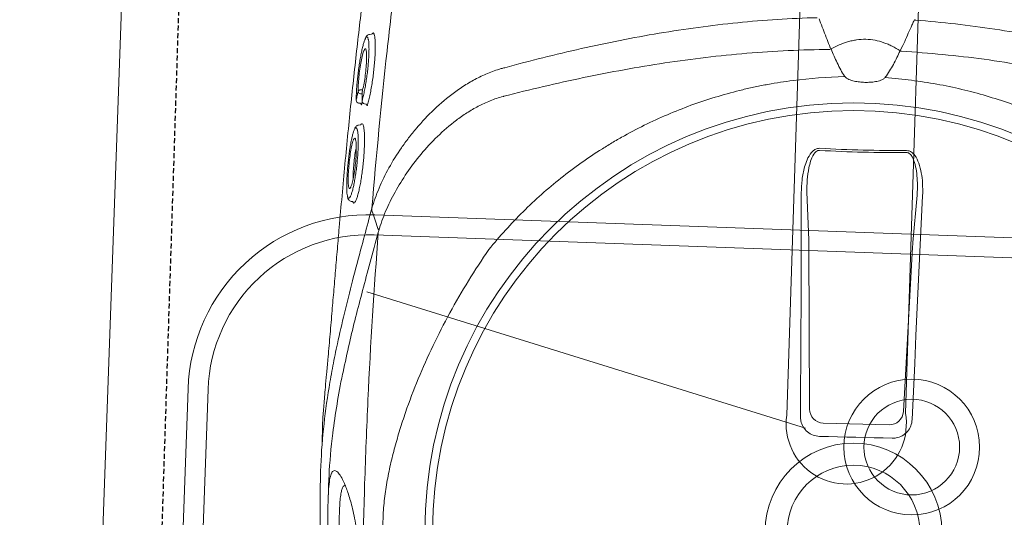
# Model space of a CAD drawing. Header units: millimetres. Extents: x 256680 to 410391, y -77299 to -22623.
# Tile 28 of 202: x 263967 to 264213, y -26383 to -26259. Entities that reach past the tile are written whole.
import ezdxf

# ---------------------------------------------------------------- set-up
doc = ezdxf.new("R2010")
doc.units = ezdxf.units.MM
doc.header["$LTSCALE"] = 2.5
doc.linetypes.add('11aa1PB-bd$0$11aa1PB-af$0$TRATTEGGIATA', pattern=[0.75, 0.5, -0.25])
for name, color, linetype, lineweight in [('CKD Equipments', 252, 'Continuous', 0), ('EQUIPMENT', 210, 'Continuous', 0), ('HATCH LIGHT', 250, 'Continuous', 0), ('K Equipment', 30, 'Continuous', 9)]:
    doc.layers.add(name, color=color, linetype=linetype, lineweight=lineweight)
doc.layers.add('FAINTEQUIP', color=253, linetype='Continuous')

# ---------------------------------------------------------------- blocks, each defined once
blk = doc.blocks.new('H-WASH')
at = {"layer": 'CKD Equipments', "color": 4}
for p, q in [((-20, 0), (-20, -40)), ((-2.566, -16.927), (-13.624, -13.925))]:
    blk.add_line(p, q, dxfattribs=at)
for points in [[(-13.5, -38), (13.5, -38, 0.414214), (18, -33.5), (18, -16.5, 0.414214), (13.5, -12), (-13.5, -12, 0.414214), (-18, -16.5), (-18, -33.5, 0.414214)], [(-13.5, -37.5), (13.5, -37.5, 0.414214), (17.5, -33.5), (17.5, -16.5, 0.414214), (13.5, -12.5), (-13.5, -12.5, 0.414214), (-17.5, -16.5), (-17.5, -33.5, 0.414214)]]:
    blk.add_lwpolyline(points, format="xyb", close=True, dxfattribs=at)
for radius in [1.693, 1.193]:
    blk.add_circle((0.1, -17.305), radius, dxfattribs=at)
blk = doc.blocks.new('G$C62143A14')
at = {"linetype": 'Continuous', "lineweight": 0}
for p, q in [((48.57, 345.63), (48.03, 345.57)), ((45.34, 329.13), (45.33, 329.04)), ((45.95, 328.38), (46.32, 328.34)), ((46.82, 328.73), (46.75, 328.33)), ((46.79, 328.96), (46.78, 328.89)), ((47.41, 328.22), (47.77, 328.17)), ((46.65, 322.92), (46.12, 322.87)), ((159.41, 298.28), (158.51, 310.14)), ((186.05, 310.43), (185.4, 298.56)), ((44.97, 303.8), (45.36, 303.77)), ((45.65, 303.41), (45.51, 303.55)), ((45.8, 303.47), (45.65, 303.41)), ((49.57, 299.48), (50.21, 302.26)), ((185.36, 297.41), (184.56, 256.36)), ((161.16, 256.1), (159.47, 297.14)), ((181.11, 252.93), (164.68, 252.75))]:
    blk.add_line(p, q, dxfattribs=at)
at = {"linetype": 'Continuous', "lineweight": 0, "flags": 128}
for points in [[(158.93, 254.16), (158.73, 261.15), (158.52, 268.13), (158.3, 275.11), (158.08, 282.09), (157.85, 289.07), (157.62, 296.03), (157.38, 303), (157.14, 309.95)], [(187.42, 310.28), (187.32, 303.32), (187.24, 296.35), (187.15, 289.38), (187.08, 282.4), (187.01, 275.42), (186.94, 268.44), (186.88, 261.45), (186.82, 254.46)], [(50.36, 301.27), (50.36, 301.27), (50.36, 301.27)], [(51.87, 297.29), (51.12, 299.29), (50.37, 301.26)], [(182.02, 249.63), (179.75, 249.61), (177.48, 249.59), (175.2, 249.56), (172.93, 249.54), (170.66, 249.51), (168.39, 249.49), (166.11, 249.46), (163.84, 249.43)]]:
    blk.add_lwpolyline(points, dxfattribs=at)
at = {"linetype": 'Continuous', "lineweight": 0}
for radius in [106.93, 105, 22.05, 16.56]:
    blk.add_circle((173.18, 226), radius, dxfattribs=at)
for centre, radius, start, end in [((177.96, 356.51), 6.29, 334.3284, 337.7748), ((157.41, 358.16), 13.42, 294.4256, 295.9261), ((157.61, 342.91), 6.49, 29.2266, 32.2639), ((186.11, 358.47), 13.42, 245.3063, 246.8069), ((46.34, 331.01), 0.662, 90.4906, 162.5797), ((46.36, 331.4), 0.685, 195.9711, 268.143), ((46.03, 329.07), 0.7, 182.9235, 263.468), ((47.48, 328.91), 0.7, 181.8037, 263.5226), ((168.31, 679.42), 358.79, 268.8832, 272.3492), ((168.31, 679.3), 358.14, 268.8832, 272.3493), ((164.68, 256.28), 3.53, 182.7979, 269.9804), ((181.03, 256.45), 3.53, 271.252, 358.4345)]:
    blk.add_arc(centre, radius, start, end, dxfattribs=at)
for centre, major_axis, start_param, end_param in [((159.19, 296.52), (0.09, -3.5), 1.744011, 2.093077), ((185.66, 296.81), (-0.02, -3.5), 4.190109, 4.539174)]:
    blk.add_ellipse(centre, major_axis=major_axis, ratio=0.086139, start_param=start_param, end_param=end_param, dxfattribs=at)
for points, knots in [([(48.93, 381.81), (48.6, 379.21), (47.9, 373.59), (47.04, 365.37), (46.3, 357.46), (45.69, 350.42), (45.11, 343.22), (44.57, 335.88), (44.05, 328.44), (43.55, 320.81), (43.08, 313.03), (42.64, 305.12), (42.26, 298.03), (41.95, 291.8), (41.68, 286.4), (41.42, 281.01), (41.15, 275.42), (40.92, 270.71), (40.72, 266.92), (40.56, 263.77), (40.38, 260.45), (40.21, 257.38), (40.08, 254.83), (39.98, 252.7), (39.9, 250.79), (39.84, 248.9), (39.83, 247.83), (39.91, 243.32)], [0, 0, 0, 0, 0.063316, 0.137046, 0.187379, 0.237747, 0.288072, 0.337874, 0.387718, 0.437523, 0.488782, 0.540075, 0.591317, 0.625909, 0.660493, 0.695746, 0.730982, 0.771161, 0.791716, 0.812265, 0.841912, 0.872106, 0.896195, 0.920292, 0.944907, 0.969526, 1, 1, 1, 1]), ([(50.21, 302.26), (50.81, 315.39), (51.6, 328.49), (53.06, 348.08), (53.59, 354.61), (54.76, 367.64), (55.39, 374.15), (56.07, 380.65)], [0, 0, 0, 0, 0.5, 0.5, 0.75, 0.75, 1, 1, 1, 1]), ([(180.5, 346.27), (181.01, 347.27), (181.28, 347.96), (181.56, 348.64), (181.83, 349.32), (182.11, 350.01), (182.38, 350.69), (182.66, 351.38), (182.94, 352.06), (183.21, 352.74), (183.35, 353.09), (183.49, 353.44), (183.64, 353.79)], [0, 0, 0, 0, 0.00319655, 0.00319655, 0.00319655, 0.00639307, 0.00639307, 0.00639307, 0.00958958, 0.00958958, 0.00958958, 0.01121538, 0.01121538, 0.01121538, 0.01121538]), ([(184.11, 354.02), (187.42, 353.89), (190.73, 353.7), (197.33, 353.19), (200.62, 352.87), (210.48, 351.74), (217.01, 350.75), (226.74, 348.97), (229.97, 348.33), (236.41, 346.95), (239.63, 346.22), (249.23, 343.92), (255.57, 342.23), (261.88, 340.42)], [0, 0, 0, 0, 0.125, 0.125, 0.25, 0.25, 0.5, 0.5, 0.625, 0.625, 0.75, 0.75, 1, 1, 1, 1]), ([(82.05, 338.49), (88.31, 340.43), (94.62, 342.26), (104.17, 344.77), (107.37, 345.57), (113.78, 347.08), (117, 347.79), (126.68, 349.77), (133.19, 350.9), (143.02, 352.25), (146.31, 352.64), (152.9, 353.29), (156.2, 353.56), (159.5, 353.76)], [0, 0, 0, 0, 0.25, 0.25, 0.375, 0.375, 0.5, 0.5, 0.75, 0.75, 0.875, 0.875, 1, 1, 1, 1]), ([(159.99, 353.53), (160.13, 353.19), (160.28, 352.84), (160.43, 352.5), (160.72, 351.82), (161.01, 351.14), (161.3, 350.47), (161.59, 349.79), (161.88, 349.11), (162.18, 348.43), (162.47, 347.76), (162.76, 347.08), (163.05, 346.4)], [0.0002616, 0.0002616, 0.0002616, 0.0002616, 0.00188464, 0.00188464, 0.00188464, 0.00508207, 0.00508207, 0.00508207, 0.00827951, 0.00827951, 0.00827951, 0.01147698, 0.01147698, 0.01147698, 0.01147698]), ([(180.5, 346.27), (179.86, 346.65), (179.19, 347.01), (178.15, 347.48), (177.8, 347.62), (177.09, 347.9), (176.73, 348.02), (174.91, 348.58), (173.41, 348.82), (171.09, 348.8), (170.32, 348.73), (169.18, 348.53), (168.8, 348.44), (168.06, 348.25), (167.7, 348.14), (165.9, 347.54), (164.56, 346.88), (163.28, 346.09)], [0, 0, 0, 0, 0.125, 0.125, 0.1875, 0.1875, 0.25, 0.25, 0.5, 0.5, 0.625, 0.625, 0.6875, 0.6875, 0.75, 0.75, 1, 1, 1, 1]), ([(47.01, 344.4), (46.98, 344.33), (46.88, 344.11), (46.69, 343.49), (46.46, 342.54), (46.24, 341.39), (46.03, 340.08), (45.84, 338.67), (45.67, 337.16), (45.53, 335.62), (45.42, 334.09), (45.34, 332.62), (45.3, 331.25), (45.3, 330.07), (45.32, 329.43), (45.34, 329.13)], [0, 0, 0, 0, 0.034967, 0.11668, 0.198521, 0.28284, 0.363401, 0.446271, 0.52675, 0.609595, 0.689692, 0.772207, 0.85087, 0.93183, 1, 1, 1, 1]), ([(46.79, 328.96), (46.87, 329.3), (47.03, 330), (47.26, 331.25), (47.48, 332.65), (47.66, 334.12), (47.82, 335.66), (47.94, 337.19), (48.02, 338.69), (48.07, 340.09), (48.07, 341.38), (48.03, 342.5), (47.95, 343.44), (47.87, 344.05), (47.8, 344.27), (47.79, 344.33)], [0, 0, 0, 0, 0.081121, 0.164592, 0.245691, 0.329206, 0.409093, 0.49132, 0.570813, 0.652715, 0.73066, 0.81084, 0.889237, 0.969944, 1, 1, 1, 1]), ([(48.03, 345.57), (47.98, 345.55), (47.79, 345.55), (47.54, 345.37), (47.32, 345.13), (47.17, 344.9), (47.09, 344.69), (47.01, 344.4)], [0, 0, 0, 0, 0.085263, 0.298133, 0.53129, 0.85157, 1, 1, 1, 1]), ([(47.79, 344.33), (47.76, 344.44), (47.68, 344.73), (47.54, 344.94), (47.34, 344.96), (47.17, 344.77), (47.05, 344.49), (47.01, 344.4)], [0, 0, 0, 0, 0.142974, 0.381895, 0.621008, 0.867279, 1, 1, 1, 1]), ([(49.13, 345.73), (49.16, 345.68), (49.25, 345.55), (49.38, 345.02), (49.51, 344.18), (49.59, 343.09), (49.63, 341.8), (49.62, 340.35), (49.57, 338.78), (49.47, 337.13), (49.34, 335.45), (49.17, 333.78), (48.96, 332.16), (48.73, 330.64), (48.47, 329.22), (48.28, 328.43), (48.19, 328.03)], [0, 0, 0, 0, 0.036944, 0.111064, 0.185167, 0.25898, 0.332797, 0.405887, 0.478972, 0.551758, 0.624553, 0.69822, 0.771885, 0.845998, 0.920119, 1, 1, 1, 1]), ([(48.57, 345.63), (48.57, 345.63), (48.63, 345.76), (48.69, 345.8), (48.74, 345.83)], [0, 0, 0, 0, 0.031421, 1, 1, 1, 1]), ([(48.74, 345.83), (48.76, 345.86), (48.87, 345.99), (49, 345.97), (49.09, 345.79), (49.13, 345.73)], [0, 0, 0, 0, 0.160118, 0.714475, 1, 1, 1, 1]), ([(162.9, 345.95), (156.01, 345.65), (149.15, 345.08), (138.9, 343.85), (135.48, 343.38), (128.69, 342.33), (125.3, 341.74), (115.17, 339.84), (108.47, 338.36), (98.51, 335.9), (95.2, 335.04), (88.61, 333.25), (85.33, 332.31), (82.06, 331.35)], [0, 0, 0, 0, 0.25, 0.25, 0.375, 0.375, 0.5, 0.5, 0.75, 0.75, 0.875, 0.875, 1, 1, 1, 1]), ([(163.28, 346.09), (163.79, 344.92), (164.33, 343.78), (165.22, 342.1), (165.53, 341.55), (166.18, 340.47), (166.53, 339.93), (166.9, 339.41)], [0, 0, 0, 0, 0.5, 0.5, 0.75, 0.75, 1, 1, 1, 1]), ([(177.03, 339.52), (177.39, 340.05), (177.72, 340.59), (178.35, 341.69), (178.65, 342.25), (179.5, 343.94), (180.02, 345.1), (180.5, 346.27)], [0, 0, 0, 0, 0.25, 0.25, 0.5, 0.5, 1, 1, 1, 1]), ([(262.02, 333.28), (258.73, 334.18), (255.43, 335.04), (248.8, 336.69), (245.48, 337.48), (235.46, 339.73), (228.74, 341.06), (218.57, 342.75), (215.17, 343.26), (208.35, 344.16), (204.93, 344.56), (194.65, 345.57), (187.78, 345.99), (180.88, 346.15)], [0, 0, 0, 0, 0.125, 0.125, 0.25, 0.25, 0.5, 0.5, 0.625, 0.625, 0.75, 0.75, 1, 1, 1, 1]), ([(45.71, 331.21), (45.69, 331.75), (45.67, 332.78), (45.76, 334.81), (45.94, 336.87), (46.19, 338.84), (46.49, 340.42), (46.71, 341.33), (46.82, 341.49), (46.83, 341.5)], [0, 0, 0, 0, 0.170858, 0.332147, 0.492014, 0.656195, 0.819988, 0.986588, 1, 1, 1, 1]), ([(47.35, 341.5), (47.4, 341.27), (47.51, 340.77), (47.56, 339.28), (47.52, 337.42), (47.37, 335.36), (47.13, 333.35), (46.9, 331.99), (46.76, 331.38), (46.73, 331.23)], [0, 0, 0, 0, 0.140566, 0.301933, 0.463305, 0.622013, 0.785773, 0.94855, 1, 1, 1, 1]), ([(46.83, 341.5), (46.92, 341.67), (47.11, 342.02), (47.29, 341.92), (47.35, 341.55), (47.35, 341.5)], [0, 0, 0, 0, 0.4462454, 0.9349282, 1, 1, 1, 1]), ([(79.75, 293.03), (82.31, 296.45), (85.04, 299.7), (90.82, 305.84), (93.86, 308.74), (100.26, 314.21), (103.61, 316.77), (108.01, 319.76), (108.9, 320.35), (110.69, 321.5), (111.6, 322.06), (114.34, 323.72), (116.19, 324.76), (121.81, 327.74), (125.65, 329.52), (133.49, 332.64), (137.5, 334), (142.63, 335.43), (143.66, 335.7), (145.73, 336.21), (146.78, 336.46), (149.91, 337.15), (152, 337.55), (158.29, 338.58), (162.49, 339.04), (166.97, 339.32)], [0, 0, 0, 0, 0.125, 0.125, 0.25, 0.25, 0.375, 0.375, 0.40625, 0.40625, 0.4375, 0.4375, 0.5, 0.5, 0.625, 0.625, 0.75, 0.75, 0.78125, 0.78125, 0.8125, 0.8125, 0.875, 0.875, 1, 1, 1, 1]), ([(166.9, 339.41), (166.97, 339.32), (167.04, 339.24), (167.21, 339.09), (167.3, 339.02), (167.59, 338.84), (167.79, 338.74), (168.21, 338.57), (168.43, 338.5), (168.86, 338.38), (169.08, 338.33), (169.74, 338.21), (170.18, 338.15), (171.08, 338.08), (171.53, 338.07), (172.43, 338.08), (172.88, 338.1), (173.77, 338.19), (174.21, 338.25), (174.86, 338.39), (175.08, 338.45), (175.51, 338.58), (175.72, 338.65), (176.14, 338.83), (176.35, 338.93), (176.63, 339.12), (176.72, 339.19), (176.89, 339.34), (176.96, 339.43), (177.03, 339.52)], [0, 0, 0, 0, 0.03125, 0.03125, 0.0625, 0.0625, 0.125, 0.125, 0.1875, 0.1875, 0.25, 0.25, 0.375, 0.375, 0.5, 0.5, 0.625, 0.625, 0.75, 0.75, 0.8125, 0.8125, 0.875, 0.875, 0.9375, 0.9375, 0.96875, 0.96875, 1, 1, 1, 1]), ([(176.96, 339.43), (179.33, 339.32), (181.45, 339.19), (184.64, 338.91), (185.7, 338.8), (187.83, 338.55), (188.88, 338.42), (194.15, 337.67), (198.29, 336.84), (206.46, 334.76), (210.49, 333.5), (216.42, 331.29), (218.39, 330.49), (221.31, 329.22), (222.28, 328.78), (224.21, 327.87), (225.17, 327.41), (229.93, 325.02), (233.59, 322.91), (240.66, 318.33), (244.06, 315.86), (248.96, 311.86), (250.56, 310.48), (252.91, 308.34), (253.69, 307.62), (255.22, 306.14), (255.98, 305.39), (259.71, 301.59), (262.53, 298.39), (265.16, 295.03)], [0, 0, 0, 0, 0.0625, 0.0625, 0.09375, 0.09375, 0.125, 0.125, 0.25, 0.25, 0.375, 0.375, 0.4375, 0.4375, 0.46875, 0.46875, 0.5, 0.5, 0.625, 0.625, 0.75, 0.75, 0.8125, 0.8125, 0.84375, 0.84375, 0.875, 0.875, 1, 1, 1, 1]), ([(50.2, 302.21), (50.41, 303.06), (50.64, 303.91), (51.18, 305.63), (51.48, 306.49), (52.46, 309.06), (53.22, 310.78), (54.96, 314.19), (55.94, 315.9), (57.56, 318.43), (58.13, 319.28), (59.03, 320.54), (59.34, 320.96), (59.96, 321.8), (60.29, 322.21), (61.93, 324.29), (63.33, 325.9), (66.37, 329.01), (68, 330.49), (70.64, 332.59), (71.56, 333.27), (73.48, 334.56), (74.47, 335.17), (76.51, 336.3), (77.56, 336.82), (79.2, 337.51), (79.75, 337.73), (80.6, 338.03), (80.88, 338.13), (81.46, 338.31), (81.75, 338.4), (82.04, 338.48)], [0, 0, 0, 0, 0.0625, 0.0625, 0.125, 0.125, 0.25, 0.25, 0.375, 0.375, 0.4375, 0.4375, 0.46875, 0.46875, 0.5, 0.5, 0.625, 0.625, 0.75, 0.75, 0.8125, 0.8125, 0.875, 0.875, 0.9375, 0.9375, 0.96875, 0.96875, 0.984375, 0.984375, 1, 1, 1, 1]), ([(46.33, 331.68), (46.41, 331.68), (46.49, 331.68), (46.57, 331.68), (46.69, 331.69), (46.81, 331.69), (46.83, 331.69)], [0.0007933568, 0.0007933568, 0.0007933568, 0.0007933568, 0.0011395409, 0.0011395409, 0.0011395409, 0.0016472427, 0.0016472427, 0.0016472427, 0.0016472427]), ([(45.34, 329.13), (45.4, 329.49), (45.46, 329.84), (45.52, 330.2), (45.58, 330.54), (45.64, 330.87), (45.71, 331.21)], [0, 0, 0, 0, 0.002000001, 0.002000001, 0.002000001, 0.003901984, 0.003901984, 0.003901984, 0.003901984]), ([(46.74, 330.72), (46.69, 330.72), (46.56, 330.72), (46.42, 330.72), (46.34, 330.72)], [0, 0, 0, 0, 0.397181, 1, 1, 1, 1]), ([(46.73, 331.23), (46.74, 330.87), (46.75, 330.51), (46.76, 330.15), (46.77, 329.75), (46.78, 329.36), (46.79, 328.96)], [0, 0, 0, 0, 0.002000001, 0.002000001, 0.002000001, 0.004171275, 0.004171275, 0.004171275, 0.004171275]), ([(81.91, 331.3), (81.36, 331.14), (80.83, 330.96), (79.77, 330.57), (79.26, 330.35), (77.73, 329.68), (76.75, 329.18), (75.33, 328.37), (74.86, 328.09), (73.94, 327.5), (73.48, 327.2), (72.15, 326.27), (71.29, 325.63), (68.84, 323.63), (67.32, 322.21), (64.5, 319.27), (63.18, 317.74), (60.74, 314.58), (59.62, 312.99), (57.58, 309.77), (56.66, 308.15), (55.43, 305.71), (55.04, 304.9), (54.31, 303.27), (53.97, 302.45), (53.04, 300), (52.53, 298.38), (52.13, 296.78)], [0, 0, 0, 0, 0.03125, 0.03125, 0.0625, 0.0625, 0.125, 0.125, 0.15625, 0.15625, 0.1875, 0.1875, 0.25, 0.25, 0.375, 0.375, 0.5, 0.5, 0.625, 0.625, 0.75, 0.75, 0.8125, 0.8125, 0.875, 0.875, 1, 1, 1, 1]), ([(46.32, 328.34), (46.36, 328.33), (46.44, 328.31), (46.52, 328.25), (46.56, 328.19), (46.57, 328.18), (46.57, 328.17), (46.57, 328.17), (46.57, 328.16)], [0, 0, 0, 0, 0.254985, 0.463826, 0.637296, 0.783337, 0.926867, 1, 1, 1, 1]), ([(46.75, 328.33), (46.73, 328.23), (46.71, 328.14), (46.67, 328.01), (46.66, 327.97), (46.63, 327.96), (46.62, 327.96), (46.61, 327.98), (46.6, 327.99), (46.59, 328.04), (46.58, 328.07), (46.58, 328.14), (46.58, 328.15), (46.57, 328.16)], [0, 0, 0, 0, 0.25, 0.25, 0.5, 0.5, 0.625, 0.625, 0.75, 0.75, 0.875, 0.875, 1, 1, 1, 1]), ([(47.77, 328.17), (47.78, 328.17), (47.82, 328.17), (47.9, 328.14), (47.97, 328.08), (48.01, 328.02), (48.01, 328), (48.01, 327.99), (48.01, 327.99)], [0, 0, 0, 0, 0.005493, 0.289143, 0.515025, 0.705708, 0.87243, 1, 1, 1, 1]), ([(48.19, 328.03), (48.18, 327.98), (48.15, 327.87), (48.1, 327.78), (48.05, 327.81), (48.02, 327.89), (48.01, 327.98), (48.01, 327.99)], [0, 0, 0, 0, 0.170931, 0.43557, 0.700344, 0.964272, 1, 1, 1, 1]), ([(46.12, 322.87), (46.08, 322.84), (45.89, 322.85), (45.64, 322.67), (45.42, 322.43), (45.27, 322.2), (45.19, 321.99), (45.11, 321.69)], [0, 0, 0, 0, 0.0760045, 0.2920195, 0.5221541, 0.8303026, 1, 1, 1, 1]), ([(45.89, 321.6), (45.87, 321.66), (45.81, 321.92), (45.67, 322.18), (45.47, 322.26), (45.28, 322.08), (45.16, 321.8), (45.11, 321.69)], [0, 0, 0, 0, 0.074975, 0.308763, 0.600633, 0.840221, 1, 1, 1, 1]), ([(47.15, 323.14), (47.22, 323.01), (47.36, 322.78), (47.52, 322.03), (47.64, 321.1), (47.73, 319.94), (47.78, 318.6), (47.78, 317.11), (47.75, 315.53), (47.67, 313.89), (47.55, 312.24), (47.4, 310.61), (47.22, 309.05), (47.01, 307.61), (46.77, 306.32), (46.53, 305.23), (46.28, 304.37), (46.03, 303.74), (45.88, 303.56), (45.8, 303.47)], [0, 0, 0, 0, 0.066966, 0.12566, 0.184351, 0.242449, 0.30055, 0.358196, 0.415842, 0.473121, 0.530398, 0.588231, 0.646066, 0.704525, 0.762985, 0.822038, 0.881088, 0.940546, 1, 1, 1, 1]), ([(46.65, 322.92), (46.66, 322.94), (46.72, 323.08), (46.78, 323.12), (46.83, 323.14)], [0, 0, 0, 0, 0.269637, 1, 1, 1, 1]), ([(46.83, 323.14), (46.86, 323.17), (46.97, 323.31), (47.07, 323.21), (47.15, 323.14)], [0, 0, 0, 0, 0.258674, 1, 1, 1, 1]), ([(45.11, 321.69), (45.09, 321.64), (45, 321.45), (44.84, 320.86), (44.63, 319.96), (44.44, 318.85), (44.25, 317.58), (44.09, 316.19), (43.95, 314.73), (43.84, 313.22), (43.76, 311.73), (43.71, 310.29), (43.69, 308.94), (43.71, 307.72), (43.77, 306.65), (43.85, 305.81), (43.93, 305.27), (43.99, 305.12), (44, 305.09)], [0, 0, 0, 0, 0.023226, 0.092931, 0.162639, 0.232676, 0.302714, 0.372201, 0.441684, 0.510683, 0.579678, 0.648044, 0.716408, 0.784299, 0.852186, 0.919822, 0.987451, 1, 1, 1, 1]), ([(44.77, 305.11), (44.81, 305.22), (44.93, 305.5), (45.13, 306.21), (45.35, 307.2), (45.55, 308.37), (45.74, 309.69), (45.91, 311.11), (46.04, 312.6), (46.14, 314.11), (46.21, 315.58), (46.24, 316.99), (46.22, 318.29), (46.18, 319.46), (46.1, 320.44), (46, 321.18), (45.92, 321.48), (45.89, 321.6)], [0, 0, 0, 0, 0.045419, 0.115839, 0.186799, 0.257754, 0.32863, 0.399501, 0.469663, 0.539816, 0.608957, 0.678085, 0.746838, 0.815591, 0.884388, 0.95319, 1, 1, 1, 1]), ([(45.03, 319.21), (45.08, 319.31), (45.23, 319.62), (45.41, 319.65), (45.5, 319.28), (45.51, 319.2)], [0, 0, 0, 0, 0.294516, 0.862877, 1, 1, 1, 1]), ([(157.14, 309.95), (157.13, 311.04), (157.12, 313.22), (157.56, 316.01), (158.26, 318.33), (159.01, 319.82), (159.93, 320.77), (160.64, 321.18), (161.14, 321.21), (161.33, 321.23)], [0, 0, 0, 0, 0.25332, 0.506196, 0.65059, 0.817687, 0.886369, 0.955719, 1, 1, 1, 1]), ([(161.31, 320.69), (161.18, 320.69), (160.86, 320.66), (160.54, 320.45), (160.2, 320.13), (159.65, 319.36), (159.16, 317.99), (158.7, 315.82), (158.44, 313.21), (158.49, 311.17), (158.51, 310.14)], [0, 0, 0, 0, 0.034894, 0.07906, 0.092988, 0.155615, 0.320186, 0.468315, 0.732642, 1, 1, 1, 1]), ([(182.99, 321.46), (183.22, 321.44), (183.67, 321.42), (184.43, 321.02), (185.38, 320.07), (186.27, 318.31), (186.94, 316.01), (187.36, 313.28), (187.4, 311.36), (187.42, 310.28)], [0, 0, 0, 0, 0.0522268, 0.1042313, 0.1923821, 0.3606157, 0.5543927, 0.7486822, 1, 1, 1, 1]), ([(186.05, 310.43), (186.05, 311.45), (186.05, 313.24), (185.78, 315.8), (185.34, 317.95), (184.73, 319.59), (184.06, 320.51), (183.55, 320.86), (183.22, 320.94), (183.06, 320.93), (183.01, 320.93)], [0, 0, 0, 0, 0.265211, 0.46586, 0.668447, 0.834858, 0.915193, 0.958561, 0.988769, 1, 1, 1, 1]), ([(44.19, 307.56), (44.18, 307.58), (44.1, 307.78), (44.03, 308.8), (43.99, 310.49), (44.06, 312.55), (44.21, 314.67), (44.44, 316.66), (44.72, 318.23), (44.92, 319.03), (45.02, 319.2), (45.03, 319.21)], [0, 0, 0, 0, 0.015121, 0.155418, 0.294804, 0.433435, 0.572075, 0.71203, 0.853105, 0.994782, 1, 1, 1, 1]), ([(45.51, 319.2), (45.57, 319.04), (45.69, 318.64), (45.79, 317.29), (45.81, 315.44), (45.72, 313.35), (45.53, 311.24), (45.28, 309.37), (44.99, 307.95), (44.8, 307.52), (44.72, 307.33)], [0, 0, 0, 0, 0.0984, 0.230543, 0.361452, 0.492139, 0.623641, 0.756097, 0.8899, 1, 1, 1, 1]), ([(45.26, 309.38), (45.24, 309.62), (45.2, 310.29), (45.23, 311.82), (45.32, 313.71), (45.49, 315.53), (45.65, 316.8), (45.75, 317.23), (45.77, 317.32)], [0, 0, 0, 0, 0.1171914, 0.3236173, 0.5316923, 0.7421657, 0.9517971, 1, 1, 1, 1]), ([(44.47, 307), (44.44, 307.01), (44.33, 307.03), (44.25, 307.33), (44.19, 307.56)], [0, 0, 0, 0, 0.26459, 1, 1, 1, 1]), ([(44.72, 307.33), (44.7, 307.27), (44.61, 307.01), (44.53, 307.01), (44.47, 307)], [0, 0, 0, 0, 0.212645, 1, 1, 1, 1]), ([(44, 305.09), (44.04, 304.8), (44.09, 304.57), (44.21, 304.32), (44.42, 304.02), (44.64, 303.9), (44.97, 303.8)], [0, 0, 0, 0, 0.150992, 0.540293, 0.796534, 1, 1, 1, 1]), ([(44, 305.09), (44.04, 304.95), (44.14, 304.63), (44.26, 304.57), (44.32, 304.54)], [0, 0, 0, 0, 0.453626, 1, 1, 1, 1]), ([(44.32, 304.54), (44.44, 304.58), (44.58, 304.62), (44.74, 305.04), (44.77, 305.11)], [0, 0, 0, 0, 0.8365957, 1, 1, 1, 1]), ([(45.51, 303.55), (45.47, 303.56), (45.41, 303.59), (45.37, 303.74), (45.36, 303.77)], [0, 0, 0, 0, 0.735294, 1, 1, 1, 1]), ([(50.2, 302.21), (50.19, 302.14), (50.18, 302.06), (50.17, 301.89), (50.18, 301.81), (50.21, 301.64), (50.23, 301.56), (50.28, 301.41), (50.32, 301.34), (50.36, 301.27)], [0, 0, 0, 0, 0.25, 0.25, 0.5, 0.5, 0.75, 0.75, 1, 1, 1, 1]), ([(50.2, 302.21), (50.2, 302.22), (50.2, 302.22), (50.21, 302.23), (50.21, 302.24), (50.21, 302.25), (50.21, 302.26)], [0, 0, 0, 0, 0.00003361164, 0.00003361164, 0.00003361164, 0.00009841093, 0.00009841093, 0.00009841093, 0.00009841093]), ([(45.6, 147.31), (45.02, 149.63), (44.08, 153.42), (43.14, 158.58), (42.52, 162.49), (42.07, 166.08), (41.78, 169.32), (41.57, 172.51), (41.43, 175.54), (41.32, 178.54), (41.24, 181.43), (41.18, 184.13), (41.11, 187.04), (41.05, 190.57), (40.96, 194.84), (40.86, 199.86), (40.72, 205.12), (40.58, 210.4), (40.42, 215.41), (40.27, 220), (40.12, 224.07), (39.98, 227.69), (39.87, 230.87), (39.8, 233.7), (39.73, 239.01), (39.98, 246.66), (40.84, 255.43), (41.86, 262.6), (42.9, 268.77), (44.25, 275.81), (46, 283.98), (47.78, 291.81), (49.04, 297.24), (49.57, 299.48)], [0, 0, 0, 0, 0.0593635, 0.0971043, 0.1348438, 0.1667324, 0.198607, 0.2201848, 0.2417788, 0.2633349, 0.278122, 0.2929063, 0.3080418, 0.3231723, 0.3441056, 0.3655953, 0.3864814, 0.4080077, 0.4295299, 0.4486306, 0.4683357, 0.4884205, 0.5086324, 0.5289688, 0.5492243, 0.6333183, 0.7152132, 0.756242, 0.7972696, 0.8516973, 0.906117, 0.9611972, 1, 1, 1, 1]), ([(52.02, 296.33), (51.42, 293.79), (50.23, 288.7), (48.59, 281.61), (47.1, 274.85), (45.67, 268), (44.9, 263.56), (44.47, 261.16)], [0, 0, 0, 0, 0.192621, 0.385484, 0.57846, 0.771235, 1, 1, 1, 1]), ([(55.29, 128.94), (54.17, 142.82), (53.27, 156.72), (51.87, 184.59), (51.39, 198.55), (50.98, 219.52), (50.9, 226.52), (50.84, 240.51), (50.86, 247.5), (51.08, 268.46), (51.45, 282.4), (52.02, 296.33)], [0, 0, 0, 0, 0.25, 0.25, 0.5, 0.5, 0.625, 0.625, 0.75, 0.75, 1, 1, 1, 1]), ([(81.21, 156.98), (79.47, 159.59), (77.81, 162.21), (74.65, 167.51), (73.14, 170.18), (70.29, 175.58), (68.94, 178.31), (66.39, 183.83), (65.2, 186.62), (62.96, 192.26), (61.93, 195.1), (60.52, 199.39), (60.07, 200.83), (59.22, 203.72), (58.82, 205.17), (58.08, 208.1), (57.73, 209.57), (57.1, 212.54), (56.82, 214.04), (56.34, 217.05), (56.15, 218.57), (55.94, 220.88), (55.88, 221.66), (55.82, 222.82), (55.8, 223.21), (55.78, 224), (55.77, 224.39), (55.75, 226.36), (55.8, 227.92), (56.02, 230.99), (56.19, 232.52), (56.6, 235.54), (56.85, 237.04), (57.42, 240.02), (57.73, 241.5), (58.42, 244.43), (58.79, 245.89), (59.57, 248.78), (59.98, 250.22), (61.29, 254.51), (62.26, 257.35), (65.39, 265.8), (67.81, 271.36), (71.95, 279.63), (73.4, 282.35), (76.46, 287.74), (78.07, 290.4), (79.75, 293.03)], [0, 0, 0, 0, 0.0625, 0.0625, 0.125, 0.125, 0.1875, 0.1875, 0.25, 0.25, 0.3125, 0.3125, 0.34375, 0.34375, 0.375, 0.375, 0.40625, 0.40625, 0.4375, 0.4375, 0.46875, 0.46875, 0.484375, 0.484375, 0.492187, 0.492187, 0.5, 0.5, 0.53125, 0.53125, 0.5625, 0.5625, 0.59375, 0.59375, 0.625, 0.625, 0.65625, 0.65625, 0.6875, 0.6875, 0.75, 0.75, 0.875, 0.875, 0.9375, 0.9375, 1, 1, 1, 1]), ([(44.47, 261.16), (44.44, 260.98), (43.93, 258.18), (43.23, 253.09), (42.27, 244.62), (41.92, 237.77), (41.88, 232.66), (41.9, 230.93), (41.91, 230.14)], [0, 0, 0, 0, 0.016162, 0.250764, 0.485322, 0.836539, 0.925214, 1, 1, 1, 1]), ([(163.84, 249.43), (163.3, 249.48), (162.2, 249.57), (160.74, 250.39), (159.63, 251.6), (159.05, 252.94), (158.97, 253.82), (158.93, 254.16)], [0, 0, 0, 0, 0.216319, 0.432689, 0.648031, 0.863773, 1, 1, 1, 1]), ([(186.82, 254.46), (186.77, 253.91), (186.65, 252.81), (185.8, 251.35), (184.55, 250.26), (183.21, 249.71), (182.35, 249.65), (182.02, 249.63)], [0, 0, 0, 0, 0.21899, 0.438068, 0.655087, 0.870478, 1, 1, 1, 1]), ([(42.51, 207.1), (42.47, 208.53), (42.43, 209.94), (42.38, 211.68), (42.37, 212.02), (42.35, 212.71), (42.34, 213.05), (42.31, 214.05), (42.29, 214.71), (42.25, 215.99), (42.23, 216.62), (42.2, 217.54), (42.19, 217.85), (42.17, 218.45), (42.16, 218.74), (42.12, 220.18), (42.08, 221.26), (42.04, 222.76), (42.02, 223.24), (41.99, 224.18), (41.98, 224.63), (41.95, 225.92), (41.93, 226.71), (41.91, 228.15), (41.9, 228.82), (41.9, 229.73), (41.9, 230.03), (41.91, 230.59), (41.91, 230.86), (41.94, 232.14), (41.98, 232.98), (42.12, 234.36), (42.22, 234.91), (42.39, 235.55), (42.46, 235.73), (42.56, 235.96), (42.6, 236.03), (42.68, 236.16), (42.72, 236.22), (42.93, 236.46), (43.12, 236.55), (43.54, 236.51), (43.78, 236.38), (44.29, 235.92), (44.57, 235.59), (45.17, 234.68), (45.49, 234.11), (45.93, 233.22), (46.01, 233.03), (46.19, 232.64), (46.28, 232.43), (46.55, 231.79), (46.73, 231.32), (47.11, 230.3), (47.3, 229.74), (47.69, 228.53), (47.89, 227.87), (48.28, 226.45), (48.47, 225.69), (48.86, 224.02), (49.05, 223.12), (49.33, 221.64), (49.42, 221.13), (49.59, 220.08), (49.68, 219.53), (49.84, 218.41), (49.92, 217.83), (50.04, 216.92), (50.07, 216.61), (50.15, 215.99), (50.18, 215.67), (50.35, 214.08), (50.46, 212.76), (50.59, 210.72), (50.63, 210.02), (50.68, 208.96), (50.7, 208.61), (50.72, 207.9), (50.73, 207.54), (50.76, 206.48), (50.77, 205.78), (50.78, 204.72), (50.78, 204.37), (50.78, 203.67), (50.77, 203.32), (50.75, 201.59), (50.71, 200.26), (50.62, 198.67), (50.6, 198.36), (50.56, 197.73), (50.54, 197.42), (50.47, 196.51), (50.42, 195.92), (50.26, 194.23), (50.14, 193.18), (49.94, 191.7), (49.87, 191.23), (49.73, 190.31), (49.65, 189.88), (49.43, 188.62), (49.27, 187.85), (48.95, 186.43), (48.79, 185.78), (48.55, 184.87), (48.46, 184.58), (48.3, 184.02), (48.22, 183.75), (47.82, 182.47), (47.5, 181.62), (46.89, 180.21), (46.6, 179.63), (46.18, 178.94), (46.04, 178.74), (45.78, 178.39), (45.65, 178.25), (45.28, 177.9), (45.05, 177.77), (44.63, 177.73), (44.44, 177.82), (44.09, 178.2), (43.94, 178.5), (43.73, 179.13), (43.66, 179.37), (43.57, 179.79), (43.54, 179.94), (43.48, 180.25), (43.46, 180.41), (43.32, 181.28), (43.24, 182.12), (43.14, 183.4), (43.12, 183.66), (43.09, 184.22), (43.07, 184.52), (43.03, 185.44), (43, 186.1), (42.95, 187.54), (42.93, 188.32), (42.89, 189.61), (42.88, 190.05), (42.86, 190.98), (42.85, 191.47), (42.82, 192.99), (42.79, 194.06), (42.76, 195.79), (42.75, 196.38), (42.73, 197.3), (42.72, 197.62), (42.71, 198.25), (42.7, 198.57), (42.67, 200.18), (42.64, 201.5), (42.6, 203.56), (42.58, 204.26), (42.54, 205.68), (42.53, 206.39), (42.51, 207.1)], [0, 0, 0, 0, 0.015625, 0.015625, 0.019531, 0.019531, 0.023438, 0.023438, 0.03125, 0.03125, 0.039063, 0.039063, 0.042969, 0.042969, 0.046875, 0.046875, 0.0625, 0.0625, 0.070313, 0.070313, 0.078125, 0.078125, 0.09375, 0.09375, 0.109375, 0.109375, 0.117188, 0.117188, 0.125, 0.125, 0.15625, 0.15625, 0.1875, 0.1875, 0.203125, 0.203125, 0.210938, 0.210938, 0.21875, 0.21875, 0.25, 0.25, 0.28125, 0.28125, 0.3125, 0.3125, 0.34375, 0.34375, 0.351563, 0.351563, 0.359375, 0.359375, 0.375, 0.375, 0.390625, 0.390625, 0.40625, 0.40625, 0.421875, 0.421875, 0.4375, 0.4375, 0.445313, 0.445313, 0.453125, 0.453125, 0.460938, 0.460938, 0.464844, 0.464844, 0.46875, 0.46875, 0.484375, 0.484375, 0.492188, 0.492188, 0.496094, 0.496094, 0.5, 0.5, 0.507813, 0.507813, 0.511719, 0.511719, 0.515625, 0.515625, 0.53125, 0.53125, 0.535156, 0.535156, 0.539063, 0.539063, 0.546875, 0.546875, 0.5625, 0.5625, 0.570313, 0.570313, 0.578125, 0.578125, 0.59375, 0.59375, 0.609375, 0.609375, 0.617188, 0.617188, 0.625, 0.625, 0.65625, 0.65625, 0.6875, 0.6875, 0.703125, 0.703125, 0.71875, 0.71875, 0.75, 0.75, 0.78125, 0.78125, 0.8125, 0.8125, 0.828125, 0.828125, 0.835938, 0.835938, 0.84375, 0.84375, 0.875, 0.875, 0.882812, 0.882812, 0.890625, 0.890625, 0.90625, 0.90625, 0.921875, 0.921875, 0.929687, 0.929687, 0.9375, 0.9375, 0.953125, 0.953125, 0.960937, 0.960937, 0.964844, 0.964844, 0.96875, 0.96875, 0.984375, 0.984375, 0.992187, 0.992187, 1, 1, 1, 1]), ([(46.04, 232.96), (45.93, 232.9), (45.82, 232.85), (45.71, 232.79), (45.71, 232.79), (45.71, 232.79), (45.71, 232.79), (45.67, 232.77), (45.51, 232.69), (45.3, 232.13), (45.07, 231.17), (44.91, 229.76), (44.83, 227.85), (44.82, 225.75), (44.86, 223.64), (44.91, 221.68), (44.99, 219.24), (45.09, 216.5), (45.19, 213.73), (45.27, 211.36), (45.34, 209.15), (45.38, 207.84), (45.4, 207.18)], [-0.090918, -0.090918, -0.090918, -0.090918, 0, 0, 0, 0, 0, 0, 0.026213, 0.13292, 0.239613, 0.348571, 0.457474, 0.569041, 0.626082, 0.683094, 0.752821, 0.824315, 0.874905, 0.926701, 0.963078, 1, 1, 1, 1])]:
    blk.add_open_spline(points, degree=3, knots=knots, dxfattribs=at)
for points in [[(183.79, 354.13), (183.85, 354.1), (183.91, 354.07), (183.96, 354.04)], [(183.96, 354.04), (184.01, 354.01), (184.06, 354.01), (184.11, 354.02)], [(162.96, 345.94), (162.94, 345.94), (162.92, 345.95), (162.9, 345.95)], [(163.05, 346.4), (163.06, 346.39), (163.08, 346.39), (163.1, 346.38)], [(180.88, 346.15), (180.86, 346.14), (180.84, 346.13), (180.83, 346.13)], [(82.05, 338.49), (82.05, 338.49), (82.04, 338.48), (82.04, 338.48)], [(82.06, 331.35), (82.01, 331.33), (81.96, 331.32), (81.91, 331.3)], [(50.36, 301.27), (50.36, 301.27), (50.36, 301.27), (50.37, 301.26)], [(51.87, 297.29), (52.01, 297.13), (52.1, 296.95), (52.13, 296.78)], [(52.13, 296.78), (52.09, 296.63), (52.06, 296.48), (52.02, 296.33)]]:
    blk.add_open_spline(points, degree=3, dxfattribs=at)
at = {"layer": 'CKD Equipments'}
blk.add_arc((170.42, 252.78), 15, 173.8395, 12.3466, dxfattribs=at)
blk.add_arc((170.42, 252.78), 15, 173.8395, 12.3466, dxfattribs=at)
blk.add_arc((170.42, 252.78), 15, 173.8395, 12.3466, dxfattribs=at)
blk.add_arc((170.42, 252.78), 15, 173.8395, 12.3466, dxfattribs=at)
blk.add_arc((170.42, 252.78), 15, 173.8395, 12.3466, dxfattribs=at)
blk.add_arc((170.42, 252.78), 15, 173.8395, 12.3466, dxfattribs=at)
at = {"layer": 'EQUIPMENT'}
for points in [[(155.51, 254.39), (154.92, 413.78)], [(155.51, 254.39), (154.92, 413.78)], [(155.51, 254.39), (154.92, 413.78)], [(155.51, 254.39), (154.92, 413.78)], [(155.51, 254.39), (154.92, 413.78)], [(155.51, 254.39), (154.92, 413.78)], [(155.51, 254.39), (154.92, 413.78)], [(155.51, 254.39), (154.92, 413.78)], [(184.49, 414.24), (185.08, 255.99)], [(184.49, 414.24), (185.08, 255.99)], [(184.49, 414.24), (185.08, 255.99)], [(184.49, 414.24), (185.08, 255.99)], [(184.49, 414.24), (185.08, 255.99)], [(184.49, 414.24), (185.08, 255.99)], [(184.49, 414.24), (185.08, 255.99)], [(184.49, 414.24), (185.08, 255.99)]]:
    blk.add_lwpolyline(points, dxfattribs=at)
blk.add_arc((170.42, 252.78), 15, 173.8395, 12.3466, dxfattribs=at)
blk.add_arc((170.42, 252.78), 15, 173.8395, 12.3466, dxfattribs=at)
at = {"layer": 'FAINTEQUIP', "color": 4, "linetype": '11aa1PB-bd$0$11aa1PB-af$0$TRATTEGGIATA'}
blk.add_lwpolyline([(337, 429.45), (338.5, 25.45), (1.5, 24.2), (0, 428.19), (337, 429.45)], dxfattribs=at)

msp = doc.modelspace()

# ---------------------------------------------------------------- hatches: boundary and pattern name
at = {"layer": 'HATCH LIGHT', "true_color": 0x636466}
h = msp.add_hatch(dxfattribs=at)
h.set_pattern_fill('ANSI32', color=251, scale=6)
h.set_pattern_definition([(45, (193310.04, -46725.026), (-40.411153, 40.411153), []), (45, (193336.98, -46725.026), (-40.411153, 40.411153), [])])
h.paths.add_polyline_path([(270452.88, -32589.97), (270258.94, -32638.82), (270440.48, -33359.69), (257887.83, -33359.58, -0.000263), (257873.3, -33559.58), (270697.09, -33559.7)])
h.paths.add_polyline_path([(258301.77, -25157.06), (258101.69, -25157.06, -0.011972), (257620.47, -34256.03), (257821.06, -34256.03, 0.01196)])
h.paths.add_polyline_path([(258285.4, -25697.6), (267964.34, -26046.56, 0.003501), (268458.41, -26800.64), (268626.04, -26691.53), (268075.93, -25850.46), (258291.63, -25497.7, -0.000262)])
h = msp.add_hatch(dxfattribs=at)
h.set_pattern_fill('ANSI36', color=251, scale=7)
h.set_pattern_definition([(45, (193310.04, -46725.026), (11.786586, 43.2174826), [55.5625, -11.1125, 0, -11.1125])])
h.paths.add_polyline_path([(264410.44, -26788.95), (265349.82, -26822.82), (265377.57, -26053.37), (267908.63, -26144.62), (268375.15, -26856.03), (268458.41, -26800.64, -0.003501), (267964.34, -26046.56), (264911.47, -25936.69, -0.403697), (265297.06, -26336.43, -1), (264497.06, -26336.43, -0.424809), (264911.47, -25936.69), (261078.94, -25798.4), (261075.34, -25898.26), (264438.18, -26019.5)])

# ---------------------------------------------------------------- block references
at = {"layer": 'CKD Equipments', "ltscale": 0.25, "rotation": 357.9373069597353}
msp.add_blockref('G$C62143A14', (263993.89, -26605.95), dxfattribs=at)
at = {"layer": 'K Equipment', "xscale": 10, "yscale": 10, "zscale": 10, "rotation": 357.9351876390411}
msp.add_blockref('H-WASH', (264194.88, -26192.28), dxfattribs=at)

doc.saveas('drawing.dxf')
